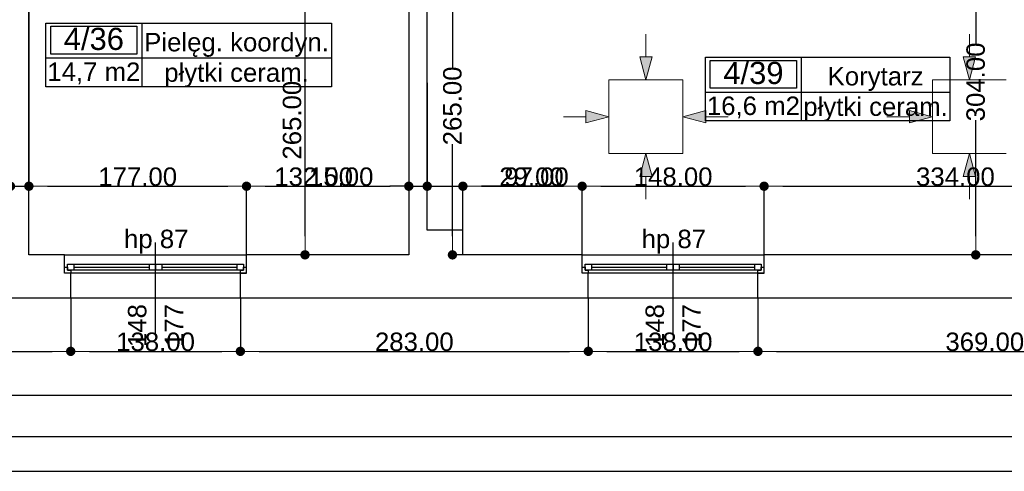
# Model space of a CAD drawing. Header units: millimetres. Extents: x -166872 to -65719, y 14266 to 44345.
# Tile 7 of 65: x -132723 to -124714, y 14639 to 18311. Entities that reach past the tile are written whole.
import ezdxf
from ezdxf.enums import TextEntityAlignment as Align

# ---------------------------------------------------------------- set-up
doc = ezdxf.new("R2010")
doc.units = ezdxf.units.MM
doc.header["$MEASUREMENT"] = 0
doc.linetypes.add('Wipeout_Contour', pattern=[1000, 0, -1000])
for name, color, linetype in [('Linia', 7, 'Continuous'), ('Obiekt', 7, 'Continuous'), ('Okno', 7, 'Continuous'), ('Strefa', 7, 'Continuous'), ('Strop', 7, 'Continuous'), ('Słup', 7, 'Continuous'), ('Wymiary', 63, 'Continuous'), ('Ściana', 7, 'Continuous')]:
    doc.layers.add(name, color=color, linetype=linetype)
doc.styles.add('Arial', font='txt')
doc.dimstyles.new('GENERATED_STYLE__1', dxfattribs={"dimtxt": 150, "dimasz": 152, "dimexe": 0.18, "dimexo": 0, "dimgap": 0.09, "dimtad": 1, "dimtih": 1, "dimtoh": 1, "dimlfac": 0.1, "dimzin": 0, "dimdsep": 46, "dimtxsty": 'Arial', "dimblk": 'ARROWHEAD_11', "dimblk1": 'ARROWHEAD_11', "dimblk2": 'ARROWHEAD_11', "dimcen": 0.09, "dimclrd": 114, "dimclre": 114, "dimclrt": 114, "dimazin": 0, "dimtfac": 1, "dimtdec": 4, "dimtmove": 0, "dimatfit": 3, "dimfxl": 1, "dimtolj": 1, "dimtzin": 0, "dimarcsym": 0})
doc.dimstyles.new('GENERATED_STYLE__2', dxfattribs={"dimtxt": 150, "dimasz": 152, "dimexe": 0.18, "dimexo": 0, "dimgap": 0.09, "dimtad": 1, "dimlfac": 0.1, "dimzin": 0, "dimdsep": 46, "dimtxsty": 'Arial', "dimblk": 'ARROWHEAD_11', "dimblk1": 'ARROWHEAD_11', "dimblk2": 'ARROWHEAD_11', "dimcen": 0.09, "dimclrd": 114, "dimclre": 114, "dimclrt": 114, "dimazin": 0, "dimtfac": 1, "dimtdec": 4, "dimtmove": 0, "dimatfit": 3, "dimfxl": 1, "dimtolj": 1, "dimtzin": 0, "dimarcsym": 0})
doc.dimstyles.new('GENERATED_STYLE__3', dxfattribs={"dimtxt": 150, "dimasz": 152, "dimexe": 0.18, "dimexo": 0, "dimgap": 0.09, "dimtad": 1, "dimlfac": 0.1, "dimzin": 0, "dimdsep": 46, "dimtxsty": 'Arial', "dimblk": 'ARROWHEAD_11', "dimblk1": 'ARROWHEAD_11', "dimblk2": 'ARROWHEAD_11', "dimcen": 0.09, "dimclrd": 114, "dimclre": 114, "dimclrt": 114, "dimazin": 0, "dimtfac": 1, "dimtdec": 4, "dimtmove": 2, "dimatfit": 3, "dimfxl": 1, "dimtolj": 1, "dimtzin": 0, "dimarcsym": 0})

# ---------------------------------------------------------------- blocks, each defined once
blk = doc.blocks.new('Pielęg. koordyn._4_36_36', base_point=(-131730.2, 18000.4))
at = {"layer": 'Strefa'}
for p, q in [((-132509.3, 18283.3), (-130188, 18283.3)), ((-132509.3, 17764.7), (-132509.3, 18283.3)), ((-131730.2, 18283.3), (-131730.2, 17764.7)), ((-130188, 18283.3), (-130188, 17764.7)), ((-132470.3, 18257.4), (-131769.2, 18257.4)), ((-132470.3, 18031.1), (-132470.3, 18257.4)), ((-131769.2, 18257.4), (-131769.2, 18031.1)), ((-131769.2, 18031.1), (-132470.3, 18031.1)), ((-132509.3, 18000.4), (-130188, 18000.4)), ((-130188, 17764.7), (-132509.3, 17764.7))]:
    blk.add_line(p, q, dxfattribs=at)
at = {"layer": 'Strefa', "style": 'Arial'}
for tag, height, p in [('ROOM_NUMBER', 180, (-132119.8, 18155.4)), ('ROOM_NAME', 150, (-130959.1, 18128.8)), ('ROOM_CALC_AREA', 150, (-132119.8, 17888.4)), ('floor_f', 150, (-130959.1, 17881.3))]:
    blk.add_attdef(tag, text='', height=height, dxfattribs=at).set_placement(p, align=Align.MIDDLE_CENTER)
blk = doc.blocks.new('Korytarz_4_39_39', base_point=(-126365.5, 17723.4))
at = {"layer": 'Strefa'}
for p, q in [((-127144.5, 18006.3), (-125157.3, 18006.3)), ((-127144.5, 17487.7), (-127144.5, 18006.3)), ((-127105.6, 17980.3), (-126404.4, 17980.3)), ((-127105.6, 17754), (-127105.6, 17980.3)), ((-126404.4, 17980.3), (-126404.4, 17754)), ((-126365.5, 18006.3), (-126365.5, 17487.7)), ((-125157.3, 18006.3), (-125157.3, 17487.7)), ((-127144.5, 17723.4), (-125157.3, 17723.4)), ((-126404.4, 17754), (-127105.6, 17754)), ((-125157.3, 17487.7), (-127144.5, 17487.7))]:
    blk.add_line(p, q, dxfattribs=at)
at = {"layer": 'Strefa', "style": 'Arial'}
for tag, height, p in [('ROOM_NUMBER', 180, (-126755, 17878.3)), ('ROOM_NAME', 150, (-125761.4, 17851.8)), ('ROOM_CALC_AREA', 150, (-126755, 17611.4)), ('floor_f', 150, (-125761.4, 17604.3))]:
    blk.add_attdef(tag, text='', height=height, dxfattribs=at).set_placement(p, align=Align.MIDDLE_CENTER)
blk = doc.blocks.new('ARROWHEAD_11')
at = {"color": 0, "linetype": 'Continuous', "lineweight": 0}
blk.add_line((0, 0), (-1, 0), dxfattribs=at)
at = {"color": 0, "linetype": 'Continuous', "lineweight": 0, "const_width": 0.25, "flags": 128}
blk.add_lwpolyline([(-0.125, 0, 1), (0.125, 0, 1)], format="xyb", close=True, dxfattribs=at)
blk = doc.blocks.new('*D5627')
at = {"layer": 'Defpoints', "color": 0}
for p in [(-132798, 19104.3), (-132648, 19104.3), (-132648, 16957.2)]:
    blk.add_point(p, dxfattribs=at)
at = {"layer": 'Wymiary', "color": 114, "lineweight": -2}
for p, q in [((-132798, 19104.3), (-132798, 16957)), ((-132648, 19104.3), (-132648, 16957)), ((-133593.6, 16957.2), (-133102, 16957.2)), ((-133102, 16957.2), (-132950, 16957.2)), ((-132798, 16957.2), (-132648, 16957.2)), ((-132496, 16957.2), (-132344, 16957.2))]:
    blk.add_line(p, q, dxfattribs=at)
at = {"layer": 'Wymiary', "color": 114, "lineweight": -2, "xscale": 152, "yscale": 152, "zscale": 152}
blk.add_blockref('ARROWHEAD_11', (-132798, 16957.2), dxfattribs=at)
at = {"layer": 'Wymiary', "color": 114, "lineweight": -2, "xscale": 152, "yscale": 152, "zscale": 152, "rotation": 180}
blk.add_blockref('ARROWHEAD_11', (-132648, 16957.2), dxfattribs=at)
at = {"layer": 'Wymiary', "color": 114, "lineweight": 13, "insert": (-133347.9, 17033.9), "char_height": 150, "attachment_point": 5, "style": 'Arial'}
blk.add_mtext('\\A1;15.00', dxfattribs=at)
blk = doc.blocks.new('*D5628')
at = {"layer": 'Defpoints', "color": 0}
for p in [(-132648, 19104.3), (-130878, 16957.2), (-130878, 16399.3)]:
    blk.add_point(p, dxfattribs=at)
at = {"layer": 'Wymiary', "color": 114, "lineweight": -2}
for p, q in [((-132648, 19104.3), (-132648, 16957)), ((-132496, 16957.2), (-131030, 16957.2)), ((-130878, 16399.3), (-130878, 16957.4))]:
    blk.add_line(p, q, dxfattribs=at)
at = {"layer": 'Wymiary', "color": 114, "lineweight": -2, "xscale": 152, "yscale": 152, "zscale": 152, "rotation": 180}
blk.add_blockref('ARROWHEAD_11', (-132648, 16957.2), dxfattribs=at)
at = {"layer": 'Wymiary', "color": 114, "lineweight": -2, "xscale": 152, "yscale": 152, "zscale": 152}
blk.add_blockref('ARROWHEAD_11', (-130878, 16957.2), dxfattribs=at)
at = {"layer": 'Wymiary', "color": 114, "lineweight": 13, "insert": (-131763, 17033.9), "char_height": 150, "attachment_point": 5, "style": 'Arial'}
blk.add_mtext('\\A1;177.00', dxfattribs=at)
blk = doc.blocks.new('*D5629')
at = {"layer": 'Defpoints', "color": 0}
for p in [(-129558, 17799.3), (-129558, 16957.2), (-130878, 16399.3)]:
    blk.add_point(p, dxfattribs=at)
at = {"layer": 'Wymiary', "color": 114, "lineweight": -2}
for p, q in [((-129558, 17799.3), (-129558, 16957)), ((-130878, 16399.3), (-130878, 16957.4)), ((-130726, 16957.2), (-129710, 16957.2))]:
    blk.add_line(p, q, dxfattribs=at)
at = {"layer": 'Wymiary', "color": 114, "lineweight": -2, "xscale": 152, "yscale": 152, "zscale": 152, "rotation": 180}
blk.add_blockref('ARROWHEAD_11', (-130878, 16957.2), dxfattribs=at)
at = {"layer": 'Wymiary', "color": 114, "lineweight": -2, "xscale": 152, "yscale": 152, "zscale": 152}
blk.add_blockref('ARROWHEAD_11', (-129558, 16957.2), dxfattribs=at)
at = {"layer": 'Wymiary', "color": 114, "lineweight": 13, "insert": (-130331.8, 17033.9), "char_height": 150, "attachment_point": 5, "style": 'Arial'}
blk.add_mtext('\\A1;132.00', dxfattribs=at)
blk = doc.blocks.new('*D5630')
at = {"layer": 'Defpoints', "color": 0}
for p in [(-129558, 17799.3), (-129408, 17799.3), (-129408, 16957.2)]:
    blk.add_point(p, dxfattribs=at)
at = {"layer": 'Wymiary', "color": 114, "lineweight": -2}
for p, q in [((-129558, 17799.3), (-129558, 16957)), ((-129408, 17799.3), (-129408, 16957)), ((-130353.7, 16957.2), (-129862, 16957.2)), ((-129862, 16957.2), (-129710, 16957.2)), ((-129558, 16957.2), (-129408, 16957.2)), ((-129256, 16957.2), (-129104, 16957.2))]:
    blk.add_line(p, q, dxfattribs=at)
at = {"layer": 'Wymiary', "color": 114, "lineweight": -2, "xscale": 152, "yscale": 152, "zscale": 152}
blk.add_blockref('ARROWHEAD_11', (-129558, 16957.2), dxfattribs=at)
at = {"layer": 'Wymiary', "color": 114, "lineweight": -2, "xscale": 152, "yscale": 152, "zscale": 152, "rotation": 180}
blk.add_blockref('ARROWHEAD_11', (-129408, 16957.2), dxfattribs=at)
at = {"layer": 'Wymiary', "color": 114, "lineweight": 13, "insert": (-130107.9, 17033.9), "char_height": 150, "attachment_point": 5, "style": 'Arial'}
blk.add_mtext('\\A1;15.00', dxfattribs=at)
blk = doc.blocks.new('*D5631')
at = {"layer": 'Defpoints', "color": 0}
for p in [(-129408, 17799.3), (-129118, 16957.2), (-129118, 16599.3)]:
    blk.add_point(p, dxfattribs=at)
at = {"layer": 'Wymiary', "color": 114, "lineweight": -2}
for p, q in [((-129408, 17799.3), (-129408, 16957)), ((-129560, 16957.2), (-129712, 16957.2)), ((-129408, 16957.2), (-129118, 16957.2)), ((-129118, 16599.3), (-129118, 16957.4)), ((-128814, 16957.2), (-128966, 16957.2)), ((-128305.7, 16957.2), (-128814, 16957.2))]:
    blk.add_line(p, q, dxfattribs=at)
at = {"layer": 'Wymiary', "color": 114, "lineweight": -2, "xscale": 152, "yscale": 152, "zscale": 152}
blk.add_blockref('ARROWHEAD_11', (-129408, 16957.2), dxfattribs=at)
at = {"layer": 'Wymiary', "color": 114, "lineweight": -2, "xscale": 152, "yscale": 152, "zscale": 152, "rotation": 180}
blk.add_blockref('ARROWHEAD_11', (-129118, 16957.2), dxfattribs=at)
at = {"layer": 'Wymiary', "color": 114, "lineweight": 13, "insert": (-128559.8, 17033.9), "char_height": 150, "attachment_point": 5, "style": 'Arial'}
blk.add_mtext('\\A1;29.00', dxfattribs=at)
blk = doc.blocks.new('*D5632')
at = {"layer": 'Defpoints', "color": 0}
for p in [(-128148, 16957.2), (-129118, 16599.3), (-128148, 16399.3)]:
    blk.add_point(p, dxfattribs=at)
at = {"layer": 'Wymiary', "color": 114, "lineweight": -2}
for p, q in [((-129118, 16599.3), (-129118, 16957.4)), ((-128966, 16957.2), (-128300, 16957.2)), ((-128148, 16399.3), (-128148, 16957.4))]:
    blk.add_line(p, q, dxfattribs=at)
at = {"layer": 'Wymiary', "color": 114, "lineweight": -2, "xscale": 152, "yscale": 152, "zscale": 152, "rotation": 180}
blk.add_blockref('ARROWHEAD_11', (-129118, 16957.2), dxfattribs=at)
at = {"layer": 'Wymiary', "color": 114, "lineweight": -2, "xscale": 152, "yscale": 152, "zscale": 152}
blk.add_blockref('ARROWHEAD_11', (-128148, 16957.2), dxfattribs=at)
at = {"layer": 'Wymiary', "color": 114, "lineweight": 13, "insert": (-128519.2, 17033.9), "char_height": 150, "attachment_point": 5, "style": 'Arial'}
blk.add_mtext('\\A1;97.00', dxfattribs=at)
blk = doc.blocks.new('*D5633')
at = {"layer": 'Defpoints', "color": 0}
for p in [(-126668, 16957.2), (-128148, 16399.3), (-126668, 16399.3)]:
    blk.add_point(p, dxfattribs=at)
at = {"layer": 'Wymiary', "color": 114, "lineweight": -2}
for p, q in [((-128148, 16399.3), (-128148, 16957.4)), ((-127996, 16957.2), (-126820, 16957.2)), ((-126668, 16399.3), (-126668, 16957.4))]:
    blk.add_line(p, q, dxfattribs=at)
at = {"layer": 'Wymiary', "color": 114, "lineweight": -2, "xscale": 152, "yscale": 152, "zscale": 152, "rotation": 180}
blk.add_blockref('ARROWHEAD_11', (-128148, 16957.2), dxfattribs=at)
at = {"layer": 'Wymiary', "color": 114, "lineweight": -2, "xscale": 152, "yscale": 152, "zscale": 152}
blk.add_blockref('ARROWHEAD_11', (-126668, 16957.2), dxfattribs=at)
at = {"layer": 'Wymiary', "color": 114, "lineweight": 13, "insert": (-127408, 17033.9), "char_height": 150, "attachment_point": 5, "style": 'Arial'}
blk.add_mtext('\\A1;148.00', dxfattribs=at)
blk = doc.blocks.new('*D5634')
at = {"layer": 'Defpoints', "color": 0}
for p in [(-123328, 18014.3), (-123328, 16957.2), (-126668, 16399.3)]:
    blk.add_point(p, dxfattribs=at)
at = {"layer": 'Wymiary', "color": 114, "lineweight": -2}
for p, q in [((-123328, 18014.3), (-123328, 16957)), ((-126668, 16399.3), (-126668, 16957.4)), ((-126516, 16957.2), (-123480, 16957.2))]:
    blk.add_line(p, q, dxfattribs=at)
at = {"layer": 'Wymiary', "color": 114, "lineweight": -2, "xscale": 152, "yscale": 152, "zscale": 152, "rotation": 180}
blk.add_blockref('ARROWHEAD_11', (-126668, 16957.2), dxfattribs=at)
at = {"layer": 'Wymiary', "color": 114, "lineweight": -2, "xscale": 152, "yscale": 152, "zscale": 152}
blk.add_blockref('ARROWHEAD_11', (-123328, 16957.2), dxfattribs=at)
at = {"layer": 'Wymiary', "color": 114, "lineweight": 13, "insert": (-125111.8, 17033.9), "char_height": 150, "attachment_point": 5, "style": 'Arial'}
blk.add_mtext('\\A1;334.00', dxfattribs=at)
blk = doc.blocks.new('*D6107')
at = {"layer": 'Defpoints', "color": 0}
for p in [(-124946.7, 19439.3), (-120608, 19439.3), (-123328, 16399.3)]:
    blk.add_point(p, dxfattribs=at)
at = {"layer": 'Wymiary', "color": 114, "lineweight": -2}
for p, q in [((-120608, 19439.3), (-124946.9, 19439.3)), ((-124946.7, 19287.3), (-124946.7, 18116.6)), ((-124946.7, 16551.3), (-124946.7, 17494.4)), ((-123328, 16399.3), (-124946.9, 16399.3))]:
    blk.add_line(p, q, dxfattribs=at)
at = {"layer": 'Wymiary', "color": 114, "lineweight": -2, "xscale": 152, "yscale": 152, "zscale": 152}
for p, rotation in [((-124946.7, 19439.3), 90), ((-124946.7, 16399.3), 270)]:
    blk.add_blockref('ARROWHEAD_11', p, dxfattribs=dict(at, rotation=rotation))
at = {"layer": 'Wymiary', "color": 114, "lineweight": 13, "insert": (-124946.7, 17805.5), "char_height": 150, "attachment_point": 5, "rotation": 90, "style": 'Arial'}
blk.add_mtext('\\A1;304.00', dxfattribs=at)
blk = doc.blocks.new('*D6139')
at = {"layer": 'Defpoints', "color": 0}
for p in [(-129408, 19049.3), (-129203, 19049.3), (-129118, 16399.3)]:
    blk.add_point(p, dxfattribs=at)
at = {"layer": 'Wymiary', "color": 114, "lineweight": -2}
for p, q in [((-129408, 19049.3), (-129202.8, 19049.3)), ((-129203, 18897.3), (-129203, 17923)), ((-129203, 16551.3), (-129203, 17298)), ((-129118, 16399.3), (-129203.2, 16399.3))]:
    blk.add_line(p, q, dxfattribs=at)
at = {"layer": 'Wymiary', "color": 114, "lineweight": -2, "xscale": 152, "yscale": 152, "zscale": 152}
for p, rotation in [((-129203, 19049.3), 90), ((-129203, 16399.3), 270)]:
    blk.add_blockref('ARROWHEAD_11', p, dxfattribs=dict(at, rotation=rotation))
at = {"layer": 'Wymiary', "color": 114, "lineweight": 13, "insert": (-129203, 17610.5), "char_height": 150, "attachment_point": 5, "rotation": 90, "style": 'Arial'}
blk.add_mtext('\\A1;265.00', dxfattribs=at)
blk = doc.blocks.new('*D6153')
at = {"layer": 'Defpoints', "color": 0}
for p in [(-130402.2, 19049.3), (-130098, 19049.3), (-129558, 16399.3)]:
    blk.add_point(p, dxfattribs=at)
at = {"layer": 'Wymiary', "color": 114, "lineweight": -2}
for p, q in [((-130098, 19049.3), (-130402.3, 19049.3)), ((-130402.2, 16551.3), (-130402.2, 18897.3)), ((-129558, 16399.3), (-130402.3, 16399.3))]:
    blk.add_line(p, q, dxfattribs=at)
at = {"layer": 'Wymiary', "color": 114, "lineweight": -2, "xscale": 152, "yscale": 152, "zscale": 152}
for p, rotation in [((-130402.2, 19049.3), 90), ((-130402.2, 16399.3), 270)]:
    blk.add_blockref('ARROWHEAD_11', p, dxfattribs=dict(at, rotation=rotation))
at = {"layer": 'Wymiary', "color": 114, "lineweight": 13, "insert": (-130507.2, 17494), "char_height": 150, "attachment_point": 5, "rotation": 90, "style": 'Arial'}
blk.add_mtext('\\A1;265.00', dxfattribs=at)
blk = doc.blocks.new('*D6229')
at = {"layer": 'Defpoints', "color": 0}
for p in [(-136178, 16049.3), (-132308, 16049.3), (-132308, 15614.7)]:
    blk.add_point(p, dxfattribs=at)
at = {"layer": 'Wymiary', "color": 114, "lineweight": -2}
for p, q in [((-136178, 16049.3), (-136178, 15614.5)), ((-132308, 16049.3), (-132308, 15614.5)), ((-136026, 15614.7), (-132460, 15614.7))]:
    blk.add_line(p, q, dxfattribs=at)
at = {"layer": 'Wymiary', "color": 114, "lineweight": -2, "xscale": 152, "yscale": 152, "zscale": 152, "rotation": 180}
blk.add_blockref('ARROWHEAD_11', (-136178, 15614.7), dxfattribs=at)
at = {"layer": 'Wymiary', "color": 114, "lineweight": -2, "xscale": 152, "yscale": 152, "zscale": 152}
blk.add_blockref('ARROWHEAD_11', (-132308, 15614.7), dxfattribs=at)
at = {"layer": 'Wymiary', "color": 114, "lineweight": 13, "insert": (-134243, 15691.4), "char_height": 150, "attachment_point": 5, "style": 'Arial'}
blk.add_mtext('\\A1;387.00', dxfattribs=at)
blk = doc.blocks.new('*D6230')
at = {"layer": 'Defpoints', "color": 0}
for p in [(-132308, 16049.3), (-130928, 16049.3), (-130928, 15614.7)]:
    blk.add_point(p, dxfattribs=at)
at = {"layer": 'Wymiary', "color": 114, "lineweight": -2}
for p, q in [((-132308, 16049.3), (-132308, 15614.5)), ((-130928, 16049.3), (-130928, 15614.5)), ((-132156, 15614.7), (-131080, 15614.7))]:
    blk.add_line(p, q, dxfattribs=at)
at = {"layer": 'Wymiary', "color": 114, "lineweight": -2, "xscale": 152, "yscale": 152, "zscale": 152, "rotation": 180}
blk.add_blockref('ARROWHEAD_11', (-132308, 15614.7), dxfattribs=at)
at = {"layer": 'Wymiary', "color": 114, "lineweight": -2, "xscale": 152, "yscale": 152, "zscale": 152}
blk.add_blockref('ARROWHEAD_11', (-130928, 15614.7), dxfattribs=at)
at = {"layer": 'Wymiary', "color": 114, "lineweight": 13, "insert": (-131618, 15691.4), "char_height": 150, "attachment_point": 5, "style": 'Arial'}
blk.add_mtext('\\A1;138.00', dxfattribs=at)
blk = doc.blocks.new('*D6231')
at = {"layer": 'Defpoints', "color": 0}
for p in [(-130928, 16049.3), (-128098, 16049.3), (-128098, 15614.7)]:
    blk.add_point(p, dxfattribs=at)
at = {"layer": 'Wymiary', "color": 114, "lineweight": -2}
for p, q in [((-130928, 16049.3), (-130928, 15614.5)), ((-128098, 16049.3), (-128098, 15614.5)), ((-130776, 15614.7), (-128250, 15614.7))]:
    blk.add_line(p, q, dxfattribs=at)
at = {"layer": 'Wymiary', "color": 114, "lineweight": -2, "xscale": 152, "yscale": 152, "zscale": 152, "rotation": 180}
blk.add_blockref('ARROWHEAD_11', (-130928, 15614.7), dxfattribs=at)
at = {"layer": 'Wymiary', "color": 114, "lineweight": -2, "xscale": 152, "yscale": 152, "zscale": 152}
blk.add_blockref('ARROWHEAD_11', (-128098, 15614.7), dxfattribs=at)
at = {"layer": 'Wymiary', "color": 114, "lineweight": 13, "insert": (-129513, 15691.4), "char_height": 150, "attachment_point": 5, "style": 'Arial'}
blk.add_mtext('\\A1;283.00', dxfattribs=at)
blk = doc.blocks.new('*D6232')
at = {"layer": 'Defpoints', "color": 0}
for p in [(-128098, 16049.3), (-126718, 16049.3), (-126718, 15614.7)]:
    blk.add_point(p, dxfattribs=at)
at = {"layer": 'Wymiary', "color": 114, "lineweight": -2}
for p, q in [((-128098, 16049.3), (-128098, 15614.5)), ((-126718, 16049.3), (-126718, 15614.5)), ((-127946, 15614.7), (-126870, 15614.7))]:
    blk.add_line(p, q, dxfattribs=at)
at = {"layer": 'Wymiary', "color": 114, "lineweight": -2, "xscale": 152, "yscale": 152, "zscale": 152, "rotation": 180}
blk.add_blockref('ARROWHEAD_11', (-128098, 15614.7), dxfattribs=at)
at = {"layer": 'Wymiary', "color": 114, "lineweight": -2, "xscale": 152, "yscale": 152, "zscale": 152}
blk.add_blockref('ARROWHEAD_11', (-126718, 15614.7), dxfattribs=at)
at = {"layer": 'Wymiary', "color": 114, "lineweight": 13, "insert": (-127408, 15691.4), "char_height": 150, "attachment_point": 5, "style": 'Arial'}
blk.add_mtext('\\A1;138.00', dxfattribs=at)
blk = doc.blocks.new('*D6233')
at = {"layer": 'Defpoints', "color": 0}
for p in [(-126718, 16049.3), (-123028, 16049.3), (-123028, 15614.7)]:
    blk.add_point(p, dxfattribs=at)
at = {"layer": 'Wymiary', "color": 114, "lineweight": -2}
for p, q in [((-126718, 16049.3), (-126718, 15614.5)), ((-123028, 16049.3), (-123028, 15614.5)), ((-126566, 15614.7), (-123180, 15614.7))]:
    blk.add_line(p, q, dxfattribs=at)
at = {"layer": 'Wymiary', "color": 114, "lineweight": -2, "xscale": 152, "yscale": 152, "zscale": 152, "rotation": 180}
blk.add_blockref('ARROWHEAD_11', (-126718, 15614.7), dxfattribs=at)
at = {"layer": 'Wymiary', "color": 114, "lineweight": -2, "xscale": 152, "yscale": 152, "zscale": 152}
blk.add_blockref('ARROWHEAD_11', (-123028, 15614.7), dxfattribs=at)
at = {"layer": 'Wymiary', "color": 114, "lineweight": 13, "insert": (-124873, 15691.4), "char_height": 150, "attachment_point": 5, "style": 'Arial'}
blk.add_mtext('\\A1;369.00', dxfattribs=at)
blk = doc.blocks.new('*D6253')
at = {"layer": 'Defpoints', "color": 0}
for p in [(-67558, 20909.2), (-67558, 15257.7), (-140258, 14639.3)]:
    blk.add_point(p, dxfattribs=at)
at = {"layer": 'Wymiary', "color": 114, "lineweight": -2}
for p, q in [((-67558, 20909.2), (-67558, 15257.6)), ((-140258, 14639.3), (-140258, 15257.9)), ((-140106, 15257.7), (-67710, 15257.7))]:
    blk.add_line(p, q, dxfattribs=at)
at = {"layer": 'Wymiary', "color": 114, "lineweight": -2, "xscale": 152, "yscale": 152, "zscale": 152, "rotation": 180}
blk.add_blockref('ARROWHEAD_11', (-140258, 15257.7), dxfattribs=at)
at = {"layer": 'Wymiary', "color": 114, "lineweight": -2, "xscale": 152, "yscale": 152, "zscale": 152}
blk.add_blockref('ARROWHEAD_11', (-67558, 15257.7), dxfattribs=at)
at = {"layer": 'Wymiary', "color": 114, "lineweight": 13, "insert": (-103908, 15334.4), "char_height": 150, "attachment_point": 5, "style": 'Arial'}
blk.add_mtext('\\A1;7270.01', dxfattribs=at)

msp = doc.modelspace()

# ---------------------------------------------------------------- hatches: boundary and pattern name
at = {"layer": 'Linia', "linetype": 'Continuous', "lineweight": 13}
for points in [[(-127629.402, 17822.562), (-127579.153, 18009.098), (-127679.153, 18009.231)], [(-124998.513, 17822.562), (-124948.264, 18009.098), (-125048.264, 18009.231)], [(-127930.602, 17522.563), (-128117.205, 17572.563), (-128117.205, 17472.563)], [(-127329.802, 17522.563), (-127143.2, 17472.563), (-127143.2, 17572.563)], [(-125299.713, 17522.563), (-125486.316, 17572.563), (-125486.316, 17472.563)], [(-127629.402, 17222.563), (-127679.153, 17035.894), (-127579.153, 17036.027)], [(-124998.513, 17222.563), (-125048.264, 17035.894), (-124948.264, 17036.027)]]:
    msp.add_hatch(color=256, dxfattribs=at).paths.add_polyline_path(points)

# ---------------------------------------------------------------- linework, layer by layer
at = {"layer": 'Linia', "lineweight": 13}
for p, q in [((-127628.908, 18192.937), (-127629.153, 18009.165)), ((-124998.019, 18192.937), (-124998.264, 18009.165)), ((-127629.402, 17822.562), (-127679.153, 18009.231)), ((-127679.153, 18009.231), (-127579.153, 18009.098)), ((-127629.402, 17822.562), (-127579.153, 18009.098)), ((-124998.513, 17822.562), (-125048.264, 18009.231)), ((-125048.264, 18009.231), (-124948.264, 18009.098)), ((-124998.513, 17822.562), (-124948.264, 18009.098)), ((-127329.802, 17822.163), (-127929.802, 17822.163)), ((-127929.802, 17822.163), (-127929.802, 17222.963)), ((-127329.802, 17222.963), (-127329.802, 17822.163)), ((-124698.913, 17822.163), (-125298.913, 17822.163)), ((-125298.913, 17822.163), (-125298.913, 17222.963)), ((-127930.602, 17522.563), (-128117.205, 17572.563)), ((-128117.205, 17472.563), (-128117.205, 17572.563)), ((-127329.802, 17522.563), (-127143.2, 17572.563)), ((-127143.2, 17572.563), (-127143.2, 17472.563)), ((-125299.713, 17522.563), (-125486.316, 17572.563)), ((-125486.316, 17472.563), (-125486.316, 17572.563)), ((-128300.977, 17522.563), (-128117.205, 17522.563)), ((-127930.602, 17522.563), (-128117.205, 17472.563)), ((-127329.802, 17522.563), (-127143.2, 17472.563)), ((-126959.427, 17522.563), (-127143.2, 17522.563)), ((-125670.088, 17522.563), (-125486.316, 17522.563)), ((-125299.713, 17522.563), (-125486.316, 17472.563)), ((-127929.802, 17222.163), (-127329.802, 17222.163)), ((-127629.402, 17222.563), (-127679.153, 17035.894)), ((-127629.402, 17222.563), (-127579.153, 17036.027)), ((-125298.913, 17222.163), (-124698.913, 17222.163)), ((-124998.513, 17222.563), (-125048.264, 17035.894)), ((-124998.513, 17222.563), (-124948.264, 17036.027)), ((-127579.153, 17036.027), (-127679.153, 17035.894)), ((-127628.908, 16852.188), (-127629.153, 17035.961)), ((-124948.264, 17036.027), (-125048.264, 17035.894)), ((-124998.019, 16852.188), (-124998.264, 17035.961))]:
    msp.add_line(p, q, dxfattribs=at)
at = {"layer": 'Obiekt'}
for p, q in [((-131618.018, 15749.32), (-131618.018, 16499.32)), ((-127408.019, 15749.32), (-127408.019, 16499.32))]:
    msp.add_line(p, q, dxfattribs=at)
at = {"layer": 'Okno'}
for p, q in [((-132358.018, 16399.32), (-130878.018, 16399.32)), ((-128148.019, 16399.32), (-126668.019, 16399.32)), ((-132358.018, 16299.32), (-132333.018, 16299.32)), ((-132358.018, 16249.32), (-132358.018, 16299.32)), ((-132333.018, 16324.32), (-132283.018, 16324.32)), ((-132333.018, 16274.32), (-132333.018, 16324.32)), ((-132333.018, 16299.32), (-132333.018, 16274.32)), ((-132333.018, 16274.32), (-132308.018, 16274.32)), ((-132283.018, 16274.32), (-132333.018, 16274.32)), ((-132308.018, 16274.32), (-132308.018, 16249.32)), ((-132283.018, 16324.32), (-131668.018, 16324.32)), ((-132283.018, 16324.32), (-132283.018, 16274.32)), ((-132283.018, 16324.32), (-131668.018, 16324.32)), ((-132283.018, 16299.32), (-131668.018, 16299.32)), ((-131668.018, 16274.32), (-132283.018, 16274.32)), ((-131668.018, 16274.32), (-131668.018, 16324.32)), ((-131668.018, 16324.32), (-131618.018, 16324.32)), ((-131618.018, 16274.32), (-131668.018, 16274.32)), ((-131618.018, 16324.32), (-131618.018, 16274.32)), ((-131618.018, 16324.32), (-131568.018, 16324.32)), ((-131618.018, 16274.32), (-131618.018, 16324.32)), ((-131568.018, 16274.32), (-131618.018, 16274.32)), ((-131568.018, 16324.32), (-130953.018, 16324.32)), ((-131568.018, 16324.32), (-131568.018, 16274.32)), ((-131568.018, 16324.32), (-130953.018, 16324.32)), ((-131568.018, 16299.32), (-130953.018, 16299.32)), ((-130953.018, 16274.32), (-131568.018, 16274.32)), ((-130953.018, 16274.32), (-130953.018, 16324.32)), ((-130953.018, 16324.32), (-130903.018, 16324.32)), ((-130903.018, 16274.32), (-130953.018, 16274.32)), ((-130928.018, 16249.32), (-130928.018, 16274.32)), ((-130928.018, 16274.32), (-130903.018, 16274.32)), ((-130903.018, 16324.32), (-130903.018, 16274.32)), ((-130903.018, 16274.32), (-130903.018, 16299.32)), ((-130903.018, 16299.32), (-130878.018, 16299.32)), ((-130878.018, 16249.32), (-130878.018, 16299.32)), ((-128148.019, 16299.32), (-128123.019, 16299.32)), ((-128148.019, 16249.32), (-128148.019, 16299.32)), ((-128123.019, 16324.32), (-128073.019, 16324.32)), ((-128123.019, 16274.32), (-128123.019, 16324.32)), ((-128123.019, 16299.32), (-128123.019, 16274.32)), ((-128123.019, 16274.32), (-128098.019, 16274.32)), ((-128073.019, 16274.32), (-128123.019, 16274.32)), ((-128098.019, 16274.32), (-128098.019, 16249.32)), ((-128073.019, 16324.32), (-127458.019, 16324.32)), ((-128073.019, 16324.32), (-128073.019, 16274.32)), ((-128073.019, 16324.32), (-127458.019, 16324.32)), ((-128073.019, 16299.32), (-127458.019, 16299.32)), ((-127458.019, 16274.32), (-128073.019, 16274.32)), ((-127458.019, 16274.32), (-127458.019, 16324.32)), ((-127458.019, 16324.32), (-127408.019, 16324.32)), ((-127408.019, 16274.32), (-127458.019, 16274.32)), ((-127408.019, 16324.32), (-127408.019, 16274.32)), ((-127408.019, 16324.32), (-127358.019, 16324.32)), ((-127408.019, 16274.32), (-127408.019, 16324.32)), ((-127358.019, 16274.32), (-127408.019, 16274.32)), ((-127358.019, 16324.32), (-126743.019, 16324.32)), ((-127358.019, 16324.32), (-127358.019, 16274.32)), ((-127358.019, 16324.32), (-126743.019, 16324.32)), ((-127358.019, 16299.32), (-126743.019, 16299.32)), ((-126743.019, 16274.32), (-127358.019, 16274.32)), ((-126743.019, 16274.32), (-126743.019, 16324.32)), ((-126743.019, 16324.32), (-126693.019, 16324.32)), ((-126693.019, 16274.32), (-126743.019, 16274.32)), ((-126718.019, 16249.32), (-126718.019, 16274.32)), ((-126718.019, 16274.32), (-126693.019, 16274.32)), ((-126693.019, 16324.32), (-126693.019, 16274.32)), ((-126693.019, 16274.32), (-126693.019, 16299.32)), ((-126693.019, 16299.32), (-126668.019, 16299.32)), ((-126668.019, 16249.32), (-126668.019, 16299.32)), ((-132308.018, 16249.32), (-132358.018, 16249.32)), ((-132308.018, 16249.32), (-132358.018, 16249.32)), ((-131618.018, 16249.32), (-132308.018, 16249.32)), ((-130928.018, 16249.32), (-131618.018, 16249.32)), ((-130878.018, 16249.32), (-130928.018, 16249.32)), ((-130928.018, 16249.32), (-130878.018, 16249.32)), ((-128098.019, 16249.32), (-128148.019, 16249.32)), ((-128098.019, 16249.32), (-128148.019, 16249.32)), ((-127408.019, 16249.32), (-128098.019, 16249.32)), ((-126718.019, 16249.32), (-127408.019, 16249.32)), ((-126668.019, 16249.32), (-126718.019, 16249.32)), ((-126718.019, 16249.32), (-126668.019, 16249.32)), ((-132308.018, 16049.32), (-130928.018, 16049.32)), ((-128098.019, 16049.32), (-126718.019, 16049.32))]:
    msp.add_line(p, q, dxfattribs=at)
at = {"layer": 'Strop', "flags": 128}
msp.add_lwpolyline([(-96528.019, 14639.32), (-140258.019, 14639.32), (-141547.974, 14639.32), (-141547.974, 16204.96), (-158346.468, 31536.991), (-159768.887, 29978.522), (-165456.021, 35169.185), (-162779.93, 38101.664), (-160850.538, 36340.703), (-154498.018, 36340.703), (-154498.018, 42361.953, -0.00002607), (-154486.563, 42364.139, -0.04841545), (-132966.516, 44343.261, -0.0060186), (-130274.231, 44297.262), (-126000.282, 44095.254, -0.00045657), (-125806.601, 44084.047, -0.01791801), (-118229.318, 43365.515, -0.00776908), (-114963.359, 42885.553), (-114963.364, 42885.522, -0.034913), (-97147.904, 38702.246, -0.03139835)], format="xyb", dxfattribs=at)
at = {"layer": 'Słup'}
for p, q in [((-129118.019, 16599.32), (-129408.019, 16599.32)), ((-129118.019, 16399.32), (-129118.019, 16599.32))]:
    msp.add_line(p, q, dxfattribs=at)
at = {"layer": 'Ściana'}
for p, q in [((-132358.018, 16299.32), (-132358.018, 16399.32)), ((-130878.018, 16299.32), (-130878.018, 16399.32)), ((-128148.019, 16299.32), (-128148.019, 16399.32)), ((-126668.019, 16299.32), (-126668.019, 16399.32)), ((-132358.018, 16249.32), (-132358.018, 16299.32)), ((-130878.018, 16249.32), (-130878.018, 16299.32)), ((-128148.019, 16249.32), (-128148.019, 16299.32)), ((-126668.019, 16249.32), (-126668.019, 16299.32)), ((-132308.018, 16249.32), (-132358.018, 16249.32)), ((-132308.018, 16049.32), (-132308.018, 16249.32)), ((-130928.018, 16049.32), (-130928.018, 16249.32)), ((-130928.018, 16249.32), (-130878.018, 16249.32)), ((-128098.019, 16249.32), (-128148.019, 16249.32)), ((-128098.019, 16049.32), (-128098.019, 16249.32)), ((-126718.019, 16049.32), (-126718.019, 16249.32)), ((-126718.019, 16249.32), (-126668.019, 16249.32))]:
    msp.add_line(p, q, dxfattribs=at)
at = {"layer": 'Ściana', "flags": 128}
for points in [[(-132648.018, 16399.32), (-132648.018, 21609.32)], [(-129558.019, 19049.32), (-129558.019, 16399.32)], [(-129408.019, 16599.32), (-129408.019, 19049.32)], [(-132358.018, 16399.32), (-132648.018, 16399.32)], [(-129558.019, 16399.32), (-130878.018, 16399.32)], [(-128148.019, 16399.32), (-129118.019, 16399.32)], [(-123328.019, 16399.32), (-126668.019, 16399.32)], [(-136178.018, 16049.32), (-132308.018, 16049.32)], [(-130928.018, 16049.32), (-128098.019, 16049.32)], [(-126718.019, 16049.32), (-123028.019, 16049.32)]]:
    msp.add_lwpolyline(points, dxfattribs=at)

# ---------------------------------------------------------------- block references
at = {"layer": 'Strefa'}
ref = msp.add_blockref('Pielęg. koordyn._4_36_36', (-131730.234, 18000.426), dxfattribs=at)
ref.add_attrib('ROOM_NAME', 'Pielęg. koordyn.', dxfattribs={"color": 7, "height": 150, "style": 'Arial'}).set_placement((-130959.111, 18128.826), align=Align.MIDDLE_CENTER)
ref.add_attrib('ROOM_NUMBER', '4/36', dxfattribs={"color": 7, "height": 180, "style": 'Arial'}).set_placement((-132119.755, 18155.373), align=Align.MIDDLE_CENTER)
ref.add_attrib('ROOM_CALC_AREA', '14,7 m2', dxfattribs={"color": 7, "height": 150, "style": 'Arial'}).set_placement((-132119.755, 17888.371), align=Align.MIDDLE_CENTER)
ref.add_attrib('floor_f', 'płytki ceram.', dxfattribs={"color": 7, "height": 150, "style": 'Arial'}).set_placement((-130959.111, 17881.326), align=Align.MIDDLE_CENTER)
ref = msp.add_blockref('Korytarz_4_39_39', (-126365.479, 17723.407), dxfattribs=at)
ref.add_attrib('ROOM_NAME', 'Korytarz', dxfattribs={"color": 7, "height": 150, "style": 'Arial'}).set_placement((-125761.395, 17851.807), align=Align.MIDDLE_CENTER)
ref.add_attrib('ROOM_NUMBER', '4/39', dxfattribs={"color": 7, "height": 180, "style": 'Arial'}).set_placement((-126754.999, 17878.293), align=Align.MIDDLE_CENTER)
ref.add_attrib('ROOM_CALC_AREA', '16,6 m2', dxfattribs={"color": 7, "height": 150, "style": 'Arial'}).set_placement((-126754.999, 17611.353), align=Align.MIDDLE_CENTER)
ref.add_attrib('floor_f', 'płytki ceram.', dxfattribs={"color": 7, "height": 150, "style": 'Arial'}).set_placement((-125761.395, 17604.307), align=Align.MIDDLE_CENTER)

# ---------------------------------------------------------------- texts
at = {"layer": 'Obiekt', "char_height": 150, "attachment_point": 7, "style": 'Arial'}
for insert in [(-131874.476, 16408.486), (-127664.476, 16408.486)]:
    msp.add_mtext('\\A1;{\\fArial|b0|i0|c238|p38;hp 87}', dxfattribs=dict(at, insert=insert))
at = {"layer": 'Obiekt', "char_height": 150, "attachment_point": 7, "rotation": 90, "style": 'Arial'}
for s, insert in [('\\A1;{\\fArial|b0|i0|c238|p38;148}', (-131690.55, 15649.32)), ('\\A1;{\\fArial|b0|i0|c238|p38;177}', (-131393.019, 15649.32)), ('\\A1;{\\fArial|b0|i0|c238|p38;148}', (-127480.55, 15649.32)), ('\\A1;{\\fArial|b0|i0|c238|p38;177}', (-127183.019, 15649.32))]:
    msp.add_mtext(s, dxfattribs=dict(at, insert=insert))

# ---------------------------------------------------------------- dimensions: what is measured, and where the dimension line sits
at = {"layer": 'Wymiary', "lineweight": 13}
for base, p1, p2, dimstyle, picture, middle in [((-124946.721, 19439.32), (-123328.019, 16399.32), (-120608.019, 19439.32), 'GENERATED_STYLE__2', '*D6107', (-124946.721, 17805.491)), ((-130402.167, 19049.32), (-129558.019, 16399.32), (-130098.019, 19049.32), 'GENERATED_STYLE__3', '*D6153', (-130507.167, 17493.975)), ((-129203.019, 19049.32), (-129118.019, 16399.32), (-129408.019, 19049.32), 'GENERATED_STYLE__2', '*D6139', (-129203.019, 17610.491))]:
    dim = msp.add_linear_dim(base=base, p1=p1, p2=p2, angle=90, dimstyle=dimstyle, dxfattribs=at)
    dim.commit()
    dim.dimension.update_dxf_attribs({"geometry": picture, "text_midpoint": middle, "dimtype": 128, "text_rotation": 90})
for base, p1, p2, picture, middle in [((-132648.018, 16957.188), (-132798.018, 19104.32), (-132648.018, 19104.32), '*D5627', (-133347.879, 16957.188)), ((-130878.018, 16957.188), (-132648.018, 19104.32), (-130878.018, 16399.32), '*D5628', (-131763.018, 16957.188)), ((-123328.019, 16957.188), (-126668.019, 16399.32), (-123328.019, 18014.32), '*D5634', (-125111.848, 16957.188)), ((-129558.019, 16957.188), (-130878.018, 16399.32), (-129558.019, 17799.32), '*D5629', (-130331.848, 16957.188)), ((-129408.019, 16957.188), (-129558.019, 17799.32), (-129408.019, 17799.32), '*D5630', (-130107.88, 16957.188)), ((-129118.019, 16957.188), (-129408.019, 17799.32), (-129118.019, 16599.32), '*D5631', (-128559.819, 16957.188)), ((-128148.019, 16957.188), (-129118.019, 16599.32), (-128148.019, 16399.32), '*D5632', (-128519.19, 16957.188)), ((-126668.019, 16957.188), (-128148.019, 16399.32), (-126668.019, 16399.32), '*D5633', (-127408.019, 16957.188)), ((-132308.018, 15614.705), (-136178.018, 16049.32), (-132308.018, 16049.32), '*D6229', (-134243.018, 15614.705)), ((-130928.018, 15614.705), (-132308.018, 16049.32), (-130928.018, 16049.32), '*D6230', (-131618.018, 15614.705)), ((-128098.019, 15614.705), (-130928.018, 16049.32), (-128098.019, 16049.32), '*D6231', (-129513.019, 15614.705)), ((-126718.019, 15614.705), (-128098.019, 16049.32), (-126718.019, 16049.32), '*D6232', (-127408.019, 15614.705)), ((-123028.019, 15614.705), (-126718.019, 16049.32), (-123028.019, 16049.32), '*D6233', (-124873.019, 15614.705))]:
    dim = msp.add_linear_dim(base=base, p1=p1, p2=p2, dimstyle='GENERATED_STYLE__1', dxfattribs=at)
    dim.commit()
    dim.dimension.update_dxf_attribs({"geometry": picture, "text_midpoint": middle, "dimtype": 128})

# ---------------------------------------------------------------- next in the draw order: wipeouts: each hides what was drawn before it
at = {"linetype": 'Wipeout_Contour', "lineweight": 0, "ltscale": 477383.047514}
msp.add_wipeout([(-96878.019, 14919.32), (-139918.019, 14919.32), (-140258.019, 14639.32), (-96528.019, 14639.32)], dxfattribs=at).dxf.layer = 'Ściana'

# ---------------------------------------------------------------- next in the draw order: linework, layer by layer
at = {"layer": 'Ściana', "flags": 128}
for points in [[(-96878.019, 14919.32), (-140258.019, 14919.32)], [(-140258.019, 14639.32), (-96528.019, 14639.32)]]:
    msp.add_lwpolyline(points, dxfattribs=at)

# ---------------------------------------------------------------- next in the draw order: dimensions: what is measured, and where the dimension line sits
at = {"layer": 'Wymiary', "lineweight": 13}
dim = msp.add_linear_dim(base=(-67557.968, 15257.749), p1=(-140258.019, 14639.32), p2=(-67557.968, 20909.241), dimstyle='GENERATED_STYLE__1', dxfattribs=at)
dim.commit()
dim.dimension.update_dxf_attribs({"geometry": '*D6253', "text_midpoint": (-103907.994, 15257.749), "dimtype": 128})

doc.saveas('drawing.dxf')
